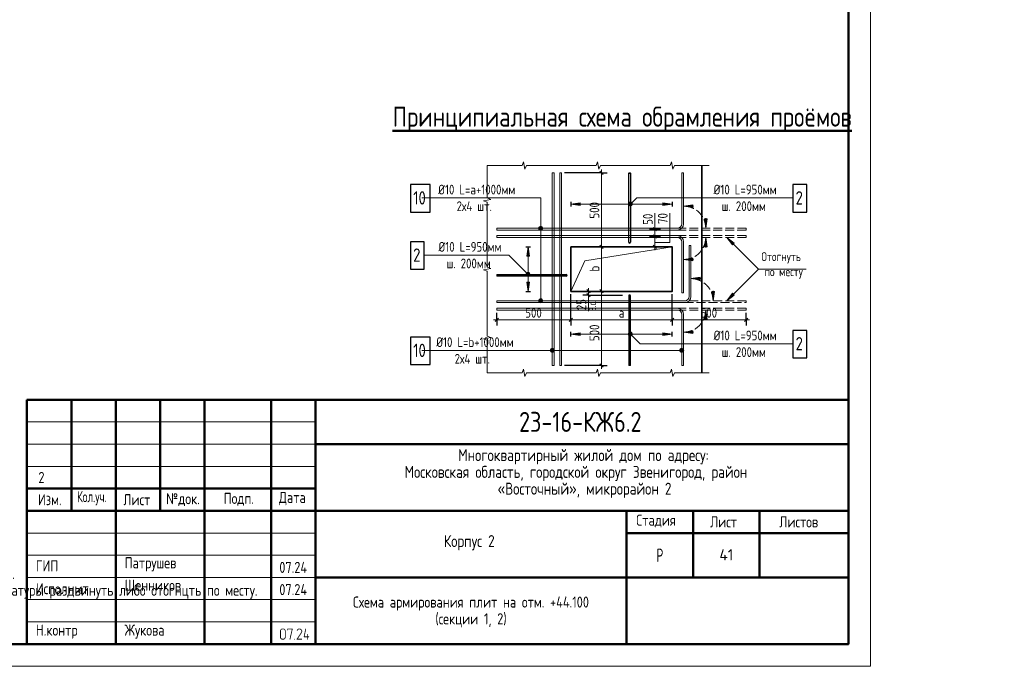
# Model space of a CAD drawing. Header units: millimetres. Extents: x 0 to 45010, y 0 to 29700.
# Tile 8 of 13: x 22837 to 45010, y 0 to 14553. Entities that reach past the tile are written whole.
import ezdxf

# ---------------------------------------------------------------- set-up
doc = ezdxf.new("R2010")
doc.units = ezdxf.units.MM
doc.linetypes.add('______2', pattern=[270, 200, -70])
for name, color, linetype, lineweight in [('Standard', 7, 'Continuous', 25), ('Арм.стержн.ниж.зоны 2й ряд', 7, '______2', 25), ('ЖБ Перекрытие средний уровень', 7, 'Continuous', 50), ('Обрамление проемов стержнями', 7, 'Continuous', 25), ('Размерная линия_ общее', 7, 'Continuous', 13), ('Текст_ общее', 7, 'Continuous', 25)]:
    doc.layers.add(name, color=color, linetype=linetype, lineweight=lineweight)
doc.layers.add('Фоновоя арматура Х1', color=7, linetype='Continuous', lineweight=18, true_color=0x656565)
doc.styles.add('GOST 2.304-81', font='txt')
doc.styles.add('ISOCPEUR', font='txt')

msp = doc.modelspace()

# ---------------------------------------------------------------- hatches: boundary and pattern name
at = {"layer": 'Standard', "linetype": 'Continuous', "lineweight": 13, "transparency": 33554687}
for points in [[(35461, 10433), (35251, 10403), (35461, 10373)], [(36623, 10371), (36560, 10435), (36548, 10414)], [(36635, 10391), (36580, 10446), (36560, 10435)], [(36635, 10391), (36560, 10435), (36623, 10371)], [(36635, 10414), (36603, 10446), (36580, 10446)], [(36635, 10414), (36580, 10446), (36635, 10391)], [(36603, 10446), (36635, 10414), (36623, 10435)], [(36623, 10371), (36548, 10414), (36603, 10359)], [(36603, 10359), (36548, 10414), (36548, 10391)], [(36603, 10359), (36548, 10391), (36580, 10359)], [(36580, 10359), (36548, 10391), (36560, 10371)], [(37996, 10389), (37786, 10359), (37996, 10329)], [(38316, 9443), (38286, 9653), (38256, 9443)], [(38929, 9525), (38759, 9653), (38886, 9483)], [(34244, 8831), (34276, 8863), (34255, 8851)], [(34276, 8863), (34244, 8831), (34244, 8808)], [(34276, 8863), (34244, 8808), (34299, 8863)], [(34299, 8863), (34244, 8808), (34255, 8787)], [(34299, 8863), (34255, 8787), (34319, 8851)], [(34319, 8851), (34255, 8787), (34276, 8776)], [(34257, 8649), (34287, 8439), (34317, 8649)], [(34319, 8851), (34276, 8776), (34330, 8831)], [(34330, 8831), (34276, 8776), (34299, 8776)], [(34330, 8831), (34299, 8776), (34330, 8808)], [(34330, 8808), (34299, 8776), (34319, 8787)], [(38162, 8756), (37952, 8726), (38162, 8696)], [(38886, 8396), (38759, 8226), (38929, 8353)], [(38316, 7809), (38286, 8019), (38256, 7809)], [(35461, 7506), (35251, 7476), (35461, 7446)], [(36560, 7444), (36603, 7519), (36548, 7464)], [(36548, 7464), (36603, 7519), (36580, 7519)], [(36548, 7464), (36580, 7519), (36548, 7487)], [(36548, 7487), (36580, 7519), (36560, 7508)], [(36560, 7444), (36623, 7508), (36603, 7519)], [(36580, 7433), (36623, 7508), (36560, 7444)], [(36580, 7433), (36635, 7487), (36623, 7508)], [(36603, 7433), (36635, 7487), (36580, 7433)], [(36603, 7433), (36635, 7464), (36635, 7487)], [(36635, 7464), (36603, 7433), (36623, 7444)]]:
    msp.add_hatch(color=7, dxfattribs=at).paths.add_polyline_path(points)
for points in [[(37322, 10433), (37532, 10403), (37322, 10373)], [(38316, 10069), (38286, 9859), (38256, 10069)], [(34257, 9229), (34287, 9439), (34317, 9229)], [(37996, 9123), (37786, 9153), (37996, 9183)], [(38482, 8436), (38452, 8226), (38422, 8436)], [(37996, 7489), (37786, 7519), (37996, 7549)], [(37322, 7506), (37532, 7476), (37322, 7446)]]:
    msp.add_hatch(color=7, dxfattribs=at).paths.add_polyline_path(points, flags=16)
at = {"layer": 'Standard', "linetype": 'Continuous', "lineweight": 25, "transparency": 33554687}
h = msp.add_hatch(color=7, dxfattribs=at)
h.paths.add_polyline_path([(28825, 655), (28825, 652), (28825, 649), (28825, 647), (28824, 644), (28824, 641), (28823, 639), (28822, 637), (28821, 634), (28820, 632), (28819, 630), (28818, 627), (28816, 625), (28815, 623), (28813, 621), (28812, 619), (28810, 617), (28808, 615), (28806, 613), (28804, 612), (28801, 610), (28799, 609), (28797, 607), (28795, 606), (28792, 605), (28790, 604), (28788, 603), (28785, 603), (28782, 602), (28780, 602), (28777, 602), (28775, 601), (28772, 601), (28754, 601), (28751, 601), (28749, 602), (28746, 602), (28744, 602), (28742, 603), (28739, 603), (28737, 604), (28735, 605), (28732, 606), (28730, 607), (28728, 609), (28726, 610), (28723, 611), (28721, 613), (28719, 615), (28717, 617), (28715, 619), (28713, 621), (28711, 623), (28710, 625), (28708, 627), (28707, 629), (28706, 632), (28705, 634), (28704, 636), (28703, 639), (28702, 641), (28702, 644), (28701, 646), (28701, 649), (28701, 652), (28701, 655), (28701, 797), (28701, 799), (28701, 802), (28701, 804), (28702, 807), (28702, 809), (28703, 812), (28704, 814), (28705, 817), (28706, 819), (28707, 821), (28708, 823), (28709, 826), (28711, 828), (28713, 830), (28714, 832), (28716, 834), (28718, 836), (28720, 838), (28722, 839), (28724, 841), (28727, 842), (28729, 844), (28731, 845), (28733, 846), (28736, 847), (28738, 848), (28741, 848), (28743, 849), (28746, 849), (28749, 850), (28751, 850), (28754, 850), (28772, 850), (28775, 850), (28777, 850), (28780, 849), (28782, 849), (28785, 849), (28787, 848), (28790, 847), (28792, 846), (28794, 845), (28797, 844), (28799, 843), (28801, 841), (28803, 840), (28805, 838), (28807, 836), (28809, 834), (28811, 832), (28813, 830), (28815, 828), (28816, 826), (28818, 824), (28819, 822), (28820, 820), (28821, 817), (28822, 815), (28823, 812), (28824, 810), (28824, 807), (28825, 805), (28825, 802), (28825, 799), (28825, 797)], flags=16)
h.paths.add_polyline_path([(28808, 655), (28808, 797), (28808, 800), (28807, 804), (28806, 807), (28805, 810), (28804, 813), (28802, 816), (28800, 819), (28797, 822), (28794, 824), (28792, 826), (28789, 828), (28785, 830), (28782, 831), (28779, 832), (28775, 832), (28772, 832), (28754, 832), (28750, 832), (28747, 832), (28744, 831), (28740, 830), (28737, 828), (28734, 826), (28731, 824), (28729, 822), (28726, 819), (28724, 816), (28722, 814), (28721, 810), (28720, 807), (28719, 804), (28718, 800), (28718, 797), (28718, 655), (28718, 651), (28719, 648), (28720, 644), (28721, 641), (28723, 638), (28725, 635), (28727, 632), (28729, 630), (28732, 627), (28735, 625), (28738, 623), (28741, 622), (28744, 620), (28747, 620), (28751, 619), (28754, 619), (28772, 619), (28775, 619), (28779, 620), (28782, 620), (28785, 621), (28788, 623), (28791, 625), (28794, 627), (28797, 629), (28800, 632), (28802, 634), (28804, 637), (28805, 641), (28806, 644), (28807, 647), (28808, 651)])
for points in [[(28985, 839), (28932, 608), (28931, 607), (28931, 606), (28930, 605), (28928, 603), (28923, 601), (28921, 601), (28920, 602), (28918, 602), (28917, 603), (28916, 604), (28915, 605), (28915, 605), (28915, 606), (28914, 607), (28914, 608), (28914, 609), (28914, 610), (28914, 612), (28965, 832), (28878, 832), (28878, 815), (28878, 814), (28878, 813), (28878, 812), (28878, 811), (28877, 810), (28877, 809), (28876, 809), (28876, 808), (28875, 807), (28873, 806), (28871, 806), (28869, 806), (28869, 806), (28868, 806), (28868, 806), (28867, 806), (28866, 807), (28865, 807), (28864, 807), (28863, 808), (28863, 808), (28862, 809), (28862, 810), (28861, 811), (28861, 812), (28861, 813), (28861, 814), (28861, 815), (28861, 841), (28861, 842), (28861, 843), (28861, 844), (28861, 845), (28861, 846), (28862, 846), (28862, 847), (28863, 848), (28863, 848), (28864, 849), (28865, 849), (28866, 849), (28866, 850), (28867, 850), (28868, 850), (28870, 850), (28976, 850), (28978, 850), (28980, 849), (28982, 849), (28983, 848), (28984, 847), (28985, 845), (28985, 844), (28985, 842)], [(29189, 601), (29083, 601), (29081, 601), (29080, 602), (29078, 603), (29076, 604), (29075, 606), (29075, 607), (29074, 609), (29074, 611), (29074, 612), (29074, 613), (29075, 614), (29075, 615), (29173, 763), (29177, 770), (29179, 776), (29180, 779), (29181, 782), (29181, 786), (29181, 789), (29181, 791), (29181, 793), (29181, 795), (29180, 798), (29180, 800), (29179, 802), (29179, 804), (29178, 805), (29177, 807), (29176, 809), (29175, 811), (29173, 813), (29172, 814), (29170, 816), (29169, 818), (29167, 819), (29165, 821), (29163, 822), (29162, 823), (29160, 824), (29158, 826), (29156, 827), (29154, 828), (29152, 828), (29150, 829), (29147, 830), (29145, 831), (29143, 831), (29141, 831), (29139, 832), (29136, 832), (29134, 832), (29131, 832), (29128, 831), (29125, 831), (29122, 830), (29119, 829), (29117, 828), (29114, 827), (29111, 825), (29109, 823), (29106, 821), (29104, 819), (29102, 816), (29099, 813), (29098, 809), (29096, 806), (29094, 802), (29094, 800), (29093, 799), (29092, 798), (29091, 798), (29090, 797), (29089, 797), (29088, 796), (29086, 796), (29084, 796), (29083, 797), (29081, 797), (29080, 798), (29079, 799), (29078, 800), (29078, 800), (29078, 801), (29077, 802), (29077, 803), (29077, 804), (29077, 805), (29077, 808), (29078, 811), (29079, 813), (29080, 816), (29082, 818), (29083, 820), (29084, 823), (29085, 825), (29087, 827), (29088, 829), (29090, 831), (29092, 832), (29093, 834), (29095, 836), (29097, 837), (29099, 839), (29101, 840), (29104, 843), (29108, 844), (29112, 846), (29116, 848), (29120, 849), (29124, 849), (29129, 850), (29133, 850), (29136, 850), (29139, 850), (29143, 849), (29146, 849), (29149, 848), (29151, 848), (29154, 847), (29157, 846), (29160, 845), (29163, 843), (29166, 842), (29168, 840), (29171, 839), (29174, 837), (29176, 835), (29179, 833), (29181, 830), (29184, 828), (29186, 825), (29188, 823), (29190, 820), (29191, 818), (29193, 815), (29194, 812), (29196, 810), (29197, 807), (29198, 804), (29198, 801), (29199, 798), (29199, 795), (29200, 792), (29200, 789), (29200, 784), (29199, 780), (29198, 776), (29197, 772), (29196, 770), (29195, 767), (29195, 765), (29193, 763), (29192, 760), (29191, 758), (29189, 755), (29188, 753), (29099, 619), (29189, 619), (29191, 619), (29192, 618), (29194, 618), (29195, 616), (29196, 615), (29197, 613), (29198, 612), (29198, 610), (29198, 609), (29197, 607), (29197, 606), (29195, 604), (29195, 603), (29194, 603), (29194, 602), (29193, 602), (29192, 602), (29191, 601), (29190, 601)], [(29322, 672), (29349, 672), (29351, 672), (29352, 672), (29354, 671), (29355, 670), (29357, 668), (29357, 667), (29358, 665), (29358, 663), (29358, 662), (29358, 660), (29357, 659), (29356, 657), (29355, 657), (29355, 656), (29354, 656), (29353, 655), (29352, 655), (29351, 655), (29350, 655), (29349, 655), (29322, 655), (29322, 610), (29322, 609), (29322, 608), (29322, 607), (29322, 606), (29321, 605), (29321, 605), (29321, 604), (29320, 603), (29319, 602), (29317, 602), (29316, 601), (29314, 601), (29313, 601), (29312, 601), (29312, 601), (29311, 602), (29310, 602), (29309, 602), (29308, 603), (29307, 603), (29307, 604), (29306, 605), (29306, 605), (29305, 606), (29305, 607), (29305, 608), (29305, 609), (29305, 610), (29305, 655), (29243, 655), (29241, 655), (29239, 655), (29237, 656), (29236, 657), (29235, 658), (29234, 660), (29234, 661), (29234, 663), (29234, 665), (29269, 843), (29270, 845), (29270, 846), (29271, 847), (29272, 848), (29278, 850), (29280, 850), (29281, 849), (29283, 849), (29284, 848), (29285, 847), (29285, 846), (29286, 846), (29286, 845), (29287, 844), (29287, 843), (29287, 842), (29287, 841), (29287, 839), (29253, 672), (29305, 672), (29305, 717), (29305, 718), (29305, 720), (29306, 721), (29307, 723), (29308, 724), (29309, 724), (29310, 725), (29310, 725), (29311, 725), (29312, 726), (29313, 726), (29314, 726), (29315, 726), (29317, 725), (29318, 725), (29320, 723), (29320, 723), (29321, 722), (29321, 721), (29322, 721), (29322, 720), (29322, 719), (29322, 718), (29322, 717)], [(29029, 619), (29031, 619), (29033, 618), (29034, 618), (29035, 616), (29037, 615), (29037, 613), (29038, 612), (29038, 610), (29038, 609), (29038, 607), (29037, 606), (29036, 604), (29035, 603), (29035, 603), (29034, 602), (29033, 602), (29032, 602), (29031, 601), (29030, 601), (29029, 601), (29027, 601), (29026, 602), (29024, 603), (29023, 604), (29022, 605), (29021, 607), (29020, 608), (29020, 610), (29020, 611), (29021, 613), (29022, 614), (29023, 616), (29023, 616), (29024, 617), (29024, 618), (29025, 618), (29026, 619), (29027, 619), (29028, 619)]]:
    msp.add_hatch(color=7, dxfattribs=at).paths.add_polyline_path(points, flags=16)
at = {"layer": 'Текст_ общее', "linetype": 'Continuous', "lineweight": 13, "transparency": 33554687}
for points in [[(34527, 9859), (34617, 9859), (34610, 9882)], [(34527, 9859), (34610, 9882), (34533, 9882)], [(34533, 9837), (34617, 9859), (34527, 9859)], [(34533, 9882), (34610, 9882), (34594, 9898)], [(34533, 9882), (34594, 9898), (34549, 9898)], [(34533, 9837), (34610, 9837), (34617, 9859)], [(34549, 9821), (34610, 9837), (34533, 9837)], [(34549, 9898), (34594, 9898), (34572, 9904)], [(34549, 9821), (34594, 9821), (34610, 9837)], [(34594, 9821), (34549, 9821), (34572, 9814)], [(34527, 8226), (34617, 8226), (34610, 8248)], [(34527, 8226), (34610, 8248), (34533, 8248)], [(34533, 8203), (34617, 8226), (34527, 8226)], [(34533, 8248), (34610, 8248), (34594, 8265)], [(34533, 8248), (34594, 8265), (34549, 8265)], [(34533, 8203), (34610, 8203), (34617, 8226)], [(34549, 8265), (34594, 8265), (34572, 8271)], [(34549, 8187), (34610, 8203), (34533, 8203)], [(34549, 8187), (34594, 8187), (34610, 8203)], [(34594, 8187), (34549, 8187), (34572, 8181)], [(34792, 7087), (34792, 7132), (34786, 7110)], [(34808, 7071), (34808, 7149), (34792, 7132)], [(34808, 7071), (34792, 7132), (34792, 7087)], [(34831, 7065), (34831, 7155), (34808, 7149)], [(34831, 7065), (34808, 7149), (34808, 7071)], [(34853, 7071), (34853, 7149), (34831, 7155)], [(34853, 7071), (34831, 7155), (34831, 7065)], [(34869, 7087), (34869, 7132), (34853, 7149)], [(34869, 7087), (34853, 7149), (34853, 7071)], [(34869, 7132), (34869, 7087), (34876, 7110)], [(37707, 7087), (37707, 7132), (37701, 7110)], [(37723, 7071), (37723, 7149), (37707, 7132)], [(37723, 7071), (37707, 7132), (37707, 7087)], [(37746, 7065), (37746, 7155), (37723, 7149)], [(37746, 7065), (37723, 7149), (37723, 7071)], [(37768, 7071), (37768, 7149), (37746, 7155)], [(37768, 7071), (37746, 7155), (37746, 7065)], [(37784, 7087), (37784, 7132), (37768, 7149)], [(37784, 7087), (37768, 7149), (37768, 7071)], [(37784, 7132), (37784, 7087), (37791, 7110)]]:
    msp.add_hatch(color=7, dxfattribs=at).paths.add_polyline_path(points)

# ---------------------------------------------------------------- linework, layer by layer
at = {"layer": 'Standard', "color": 7, "linetype": 'Continuous', "lineweight": 13, "transparency": 33554687}
for p, q in [((34182, 11356), (34149, 11273)), ((34216, 11189), (34182, 11356)), ((35849, 11356), (35816, 11273)), ((35882, 11189), (35849, 11356)), ((37516, 11356), (37482, 11273)), ((37549, 11189), (37516, 11356)), ((34149, 11273), (33366, 11273)), ((33366, 11273), (33366, 10542)), ((33366, 11273), (33366, 11273)), ((34249, 11273), (34216, 11189)), ((35032, 11273), (34249, 11273)), ((35816, 11273), (35032, 11273)), ((35916, 11273), (35882, 11189)), ((36699, 11273), (35916, 11273)), ((37482, 11273), (36699, 11273)), ((37582, 11273), (37549, 11189)), ((38366, 11273), (37582, 11273)), ((33449, 10510), (33282, 10479)), ((33282, 10479), (33366, 10448)), ((33366, 10542), (33449, 10510)), ((33366, 10448), (33366, 9717)), ((36560, 10435), (36560, 10435)), ((36623, 10435), (36623, 10435)), ((36560, 10371), (36560, 10371)), ((36623, 10371), (36623, 10371)), ((37143, 9839), (37143, 10199)), ((33366, 9717), (33366, 8986)), ((38759, 9653), (38759, 9653)), ((38759, 9653), (38759, 9653)), ((38759, 9653), (38759, 9653)), ((38759, 9653), (38886, 9483)), ((38929, 9525), (38759, 9653)), ((38886, 9483), (38929, 9525)), ((38907, 9504), (38918, 9494)), ((33449, 8955), (33282, 8924)), ((33282, 8924), (33366, 8893)), ((33366, 8986), (33449, 8955)), ((33366, 8893), (33366, 8162)), ((34255, 8851), (34255, 8851)), ((34255, 8787), (34255, 8787)), ((34319, 8851), (34319, 8851)), ((34319, 8787), (34319, 8787)), ((35645, 8346), (35645, 7993)), ((38886, 8396), (38759, 8226)), ((38759, 8226), (38929, 8353)), ((38759, 8226), (38759, 8226)), ((38759, 8226), (38759, 8226)), ((38759, 8226), (38759, 8226)), ((38929, 8353), (38886, 8396)), ((38907, 8374), (38918, 8385)), ((33366, 8162), (33366, 7430)), ((33449, 7399), (33282, 7368)), ((33282, 7368), (33366, 7337)), ((33366, 7430), (33449, 7399)), ((33366, 7337), (33366, 6606)), ((36560, 7508), (36560, 7508)), ((36560, 7444), (36560, 7444)), ((36623, 7508), (36623, 7508)), ((36623, 7444), (36623, 7444)), ((34149, 6606), (34182, 6689)), ((34182, 6689), (34216, 6523)), ((35816, 6606), (35849, 6689)), ((35849, 6689), (35882, 6523)), ((37482, 6606), (37516, 6689)), ((37516, 6689), (37549, 6523)), ((33366, 6606), (33366, 6606)), ((33366, 6606), (34149, 6606)), ((33366, 6606), (33366, 6606)), ((34216, 6523), (34249, 6606)), ((34249, 6606), (35032, 6606)), ((35032, 6606), (35816, 6606)), ((35882, 6523), (35916, 6606)), ((35916, 6606), (36699, 6606)), ((36699, 6606), (37482, 6606)), ((37549, 6523), (37582, 6606)), ((37582, 6606), (38366, 6606)), ((38366, 6606), (38366, 6606)), ((23000, 5500), (29500, 5500)), ((23000, 5000), (29500, 5000)), ((23000, 4500), (29500, 4500)), ((23000, 3000), (29500, 3000)), ((23000, 2500), (29500, 2500)), ((23000, 2500), (29500, 2500)), ((23000, 2000), (29500, 2000)), ((23000, 2000), (29500, 2000)), ((23000, 1500), (29500, 1500)), ((23000, 1000), (29500, 1000))]:
    msp.add_line(p, q, dxfattribs=at)
at = {"layer": 'Standard', "color": 251, "linetype": 'Continuous', "lineweight": 13, "true_color": 0x494949, "transparency": 33554687}
for p, q in [((35461, 10433), (35251, 10403)), ((35461, 10373), (35461, 10433)), ((37322, 10373), (37322, 10433)), ((37322, 10433), (37532, 10403)), ((37532, 10403), (35251, 10403)), ((35251, 10403), (35251, 10403)), ((35251, 10403), (35251, 10403)), ((35251, 10403), (35251, 10403)), ((35251, 10403), (35461, 10373)), ((35461, 10403), (35476, 10403)), ((37322, 10403), (37307, 10403)), ((37532, 10403), (37322, 10373)), ((37532, 10403), (37532, 10403)), ((37532, 10403), (37532, 10403)), ((37532, 10403), (37532, 10403)), ((37996, 10389), (37786, 10359)), ((37786, 10359), (37786, 10359)), ((37786, 10359), (37786, 10359)), ((37786, 10359), (37786, 10359)), ((37786, 10359), (37996, 10329)), ((37996, 10329), (37996, 10389)), ((37996, 10359), (38011, 10359)), ((38286, 9859), (38256, 10069)), ((38256, 10069), (38316, 10069)), ((38286, 10069), (38286, 10084)), ((38316, 10069), (38286, 9859)), ((38286, 9859), (38286, 9859)), ((38286, 9859), (38286, 9859)), ((38286, 9859), (38286, 9859)), ((38286, 9653), (38256, 9443)), ((38286, 9653), (38286, 9653)), ((38286, 9653), (38286, 9653)), ((38286, 9653), (38286, 9653)), ((38316, 9443), (38286, 9653)), ((34257, 9229), (34287, 9439)), ((34287, 9439), (34287, 8439)), ((34287, 9439), (34287, 9439)), ((34287, 9439), (34287, 9439)), ((34287, 9439), (34287, 9439)), ((34287, 9439), (34317, 9229)), ((38256, 9443), (38316, 9443)), ((38286, 9443), (38286, 9428)), ((34317, 9229), (34257, 9229)), ((34287, 9229), (34287, 9214)), ((37786, 9153), (37996, 9183)), ((37786, 9153), (37786, 9153)), ((37786, 9153), (37786, 9153)), ((37786, 9153), (37786, 9153)), ((37996, 9123), (37786, 9153)), ((37996, 9183), (37996, 9123)), ((37996, 9153), (38011, 9153)), ((34317, 8649), (34257, 8649)), ((34257, 8649), (34287, 8439)), ((34287, 8649), (34287, 8664)), ((34287, 8439), (34317, 8649)), ((38162, 8756), (37952, 8726)), ((37952, 8726), (37952, 8726)), ((37952, 8726), (37952, 8726)), ((37952, 8726), (37952, 8726)), ((37952, 8726), (38162, 8696)), ((38162, 8696), (38162, 8756)), ((38162, 8726), (38177, 8726)), ((34287, 8439), (34287, 8439)), ((34287, 8439), (34287, 8439)), ((34287, 8439), (34287, 8439)), ((38452, 8226), (38422, 8436)), ((38422, 8436), (38482, 8436)), ((38452, 8436), (38452, 8451)), ((38482, 8436), (38452, 8226)), ((38452, 8226), (38452, 8226)), ((38452, 8226), (38452, 8226)), ((38452, 8226), (38452, 8226)), ((38286, 8019), (38256, 7809)), ((38286, 8019), (38286, 8019)), ((38286, 8019), (38286, 8019)), ((38286, 8019), (38286, 8019)), ((38316, 7809), (38286, 8019)), ((38256, 7809), (38316, 7809)), ((38286, 7809), (38286, 7794)), ((37786, 7519), (37996, 7549)), ((37996, 7549), (37996, 7489)), ((35461, 7506), (35251, 7476)), ((37532, 7476), (35251, 7476)), ((35251, 7476), (35251, 7476)), ((35251, 7476), (35251, 7476)), ((35251, 7476), (35251, 7476)), ((35251, 7476), (35461, 7446)), ((35461, 7446), (35461, 7506)), ((35461, 7476), (35476, 7476)), ((37322, 7476), (37307, 7476)), ((37322, 7446), (37322, 7506)), ((37322, 7506), (37532, 7476)), ((37532, 7476), (37322, 7446)), ((37532, 7476), (37532, 7476)), ((37532, 7476), (37532, 7476)), ((37532, 7476), (37532, 7476)), ((37786, 7519), (37786, 7519)), ((37786, 7519), (37786, 7519)), ((37786, 7519), (37786, 7519)), ((37996, 7489), (37786, 7519)), ((37996, 7519), (38011, 7519))]:
    msp.add_line(p, q, dxfattribs=at)
at = {"layer": 'Standard', "color": 7, "linetype": '______2', "lineweight": 13, "transparency": 33554687}
for p, q in [((39199, 9859), (37646, 9859)), ((37646, 9819), (39199, 9819)), ((39199, 9819), (39199, 9859)), ((37646, 9693), (39199, 9693)), ((39199, 9653), (37646, 9653)), ((39199, 9693), (39199, 9653)), ((39199, 8226), (37812, 8226)), ((39199, 8186), (39199, 8226)), ((37646, 8059), (39199, 8059)), ((39199, 8019), (37646, 8019)), ((37812, 8186), (39199, 8186)), ((39199, 8059), (39199, 8019))]:
    msp.add_line(p, q, dxfattribs=at)
at = {"layer": 'Standard', "color": 7, "linetype": 'Continuous', "lineweight": 50, "transparency": 33554687}
for p, q in [((23000, 500), (23000, 6000)), ((23000, 6000), (41500, 6000)), ((24000, 3500), (24000, 6000)), ((25000, 500), (25000, 6000)), ((26000, 3500), (26000, 6000)), ((27000, 500), (27000, 6000)), ((28500, 500), (28500, 6000)), ((29500, 500), (29500, 6000)), ((29500, 5000), (41500, 5000)), ((23000, 4000), (29500, 4000)), ((23000, 4000), (29500, 4000)), ((23000, 3500), (29500, 3500)), ((23000, 3500), (29500, 3500)), ((29500, 3500), (41500, 3500)), ((36500, 2000), (36500, 3500)), ((38000, 2000), (38000, 3500)), ((39500, 2000), (39500, 3500)), ((36500, 3000), (41500, 3000)), ((29500, 2000), (41500, 2000)), ((36500, 500), (36500, 2000)), ((36500, 500), (36500, 2000))]:
    msp.add_line(p, q, dxfattribs=at)
at = {"layer": 'Standard', "color": 7, "linetype": 'Continuous', "lineweight": 25, "transparency": 33554687}
for p, q in [((41500, 500), (41500, 6000)), ((23000, 500), (41500, 500)), ((23000, 500), (41500, 500)), ((23000, 500), (41500, 500))]:
    msp.add_line(p, q, dxfattribs=at)
at = {"layer": 'Standard', "color": 7, "linetype": 'Continuous', "lineweight": 13, "transparency": 33554687}
msp.add_lwpolyline([(0, 0), (42000, 0), (42000, 29700), (0, 29700), (0, 0)], close=True, dxfattribs=at)
at = {"layer": 'Standard', "color": 7, "linetype": 'Continuous', "lineweight": 50, "transparency": 33554687}
msp.add_lwpolyline([(2000, 29200), (41500, 29200), (41500, 500), (2000, 500), (2000, 29200)], close=True, dxfattribs=at)
at = {"layer": 'Standard', "color": 7, "linetype": 'Continuous', "lineweight": 13, "transparency": 33554687}
for points in [[(34871, 11106), (34871, 6773), (34831, 6773), (34831, 11106), (34871, 11106)], [(35037, 11106), (35037, 6773), (34997, 6773), (34997, 11106), (35037, 11106)], [(36591, 11099), (36551, 11099), (36551, 11106), (36591, 11106), (36591, 11099)], [(37746, 9959), (37746, 11106), (37786, 11106), (37786, 9959)], [(40236, 10543), (36732, 10543), (36591, 10403)], [(37476, 10199), (37476, 9539), (37143, 9539)], [(37646, 9859), (33584, 9859), (33584, 9819), (37646, 9819)], [(37646, 9653), (33584, 9653), (33584, 9693), (37646, 9693)], [(37746, 9553), (37746, 8406), (37786, 8406), (37786, 9553)], [(40546, 8939), (39472, 8939), (38759, 9653)], [(35251, 8439), (35564, 9126), (37532, 9439)], [(37912, 8326), (37912, 9473), (37952, 9473), (37952, 8326)], [(31961, 9255), (33851, 9255), (34287, 8819)], [(40546, 8939), (39472, 8939), (38759, 8226)], [(33591, 8819), (33591, 8779), (33584, 8779), (33584, 8819), (33591, 8819)], [(37812, 8226), (33584, 8226), (33584, 8186), (37812, 8186)], [(37646, 8019), (33584, 8019), (33584, 8059), (37646, 8059)], [(37746, 7919), (37746, 6773), (37786, 6773), (37786, 7919)], [(40236, 7260), (36807, 7260), (36591, 7476)], [(36591, 6779), (36551, 6779), (36551, 6773), (36591, 6773), (36591, 6779)]]:
    msp.add_lwpolyline(points, dxfattribs=at)
at = {"layer": 'Standard', "color": 7, "linetype": 'Continuous', "lineweight": 25, "transparency": 33554687}
for points in [[(36551, 9543), (36551, 11099), (36591, 11099), (36591, 9543)], [(35147, 8779), (33591, 8779), (33591, 8819), (35147, 8819)], [(36551, 8336), (36551, 6779), (36591, 6779), (36591, 8336)]]:
    msp.add_lwpolyline(points, dxfattribs=at)
at = {"layer": 'Standard', "color": 7, "linetype": 'Continuous', "lineweight": 13, "transparency": 33554687}
for centre in [(36591, 10403), (34287, 8819), (36591, 7476)]:
    msp.add_circle(centre, 45, dxfattribs=at)
at = {"layer": 'Standard', "color": 251, "linetype": '______2', "lineweight": 13, "true_color": 0x494949, "transparency": 33554687}
for centre, start, end in [((37786, 9859), 0, 90), ((37786, 9653), 270, 0), ((37952, 8226), 0, 90), ((37786, 8019), 270, 0)]:
    msp.add_arc(centre, 500, start, end, dxfattribs=at)
at = {"layer": 'Standard', "color": 7, "linetype": 'Continuous', "lineweight": 13, "transparency": 33554687}
for centre, radius, start, end in [((37646, 9959), 100, 270, 0), ((37646, 9959), 140, 270, 0), ((37646, 9553), 140, 0, 90), ((37646, 9553), 100, 0, 90), ((37812, 8326), 100, 270, 0), ((37812, 8326), 140, 270, 0), ((37646, 7919), 140, 0, 90), ((37646, 7919), 100, 0, 90)]:
    msp.add_arc(centre, radius, start, end, dxfattribs=at)
at = {"layer": 'Standard', "color": 7, "linetype": 'Continuous', "lineweight": 25, "transparency": 33554687}
for centre, start, end in [((36571, 9543), 180, 0), ((35147, 8799), 270, 90), ((36571, 8336), 0, 180)]:
    msp.add_arc(centre, 20, start, end, dxfattribs=at)
at = {"layer": 'Арм.стержн.ниж.зоны 2й ряд', "color": 251, "linetype": 'Continuous', "lineweight": 25, "true_color": 0x494949, "transparency": 33554687}
for p, q in [((35251, 10456), (35251, 10349)), ((37532, 10456), (37532, 10349)), ((34234, 9439), (34341, 9439)), ((34234, 8439), (34341, 8439)), ((35251, 7423), (35251, 7529)), ((37532, 7423), (37532, 7529))]:
    msp.add_line(p, q, dxfattribs=at)
at = {"layer": 'ЖБ Перекрытие средний уровень', "color": 7, "linetype": 'Continuous', "lineweight": 35, "transparency": 33554687}
msp.add_line((38199, 6606), (38199, 11273), dxfattribs=at)
msp.add_lwpolyline([(35251, 9439), (37532, 9439), (37532, 8439), (35251, 8439), (35251, 9439)], dxfattribs=at)
at = {"layer": 'Размерная линия_ общее', "color": 253, "linetype": 'Continuous', "lineweight": -3, "true_color": 0xa0a0a0, "transparency": 33554687}
for p, q in [((35940, 11106), (35104, 11106)), ((35940, 11106), (35815, 11106)), ((35940, 11106), (36065, 11106)), ((37143, 9839), (37018, 9839)), ((37143, 9839), (37268, 9839)), ((37143, 9839), (37143, 9839)), ((37143, 9673), (37018, 9673)), ((37143, 9673), (37268, 9673)), ((37143, 9673), (37149, 9673)), ((35940, 9439), (35815, 9439)), ((35940, 9439), (36065, 9439)), ((37143, 9439), (37018, 9439)), ((37143, 9439), (37268, 9439)), ((37143, 9439), (37149, 9439)), ((35940, 8439), (35317, 8439)), ((35645, 8439), (35520, 8439)), ((35645, 8439), (35578, 8439)), ((35645, 8439), (35770, 8439)), ((35940, 8439), (35815, 8439)), ((35940, 8439), (35815, 8439)), ((35940, 8439), (36065, 8439)), ((35940, 8439), (35940, 8439)), ((35940, 8439), (36065, 8439)), ((35251, 7796), (35251, 8373)), ((35251, 7796), (35251, 8373)), ((35645, 8356), (35520, 8356)), ((35645, 8356), (35770, 8356)), ((37532, 7796), (37532, 8373)), ((37532, 7796), (37532, 8373)), ((33584, 7796), (33584, 7953)), ((33584, 7796), (33584, 7921)), ((33584, 7796), (33584, 7671)), ((35251, 7796), (35251, 7921)), ((35251, 7796), (35251, 7921)), ((35251, 7796), (35251, 7671)), ((35251, 7796), (35251, 7671)), ((37532, 7796), (37532, 7921)), ((37532, 7796), (37532, 7921)), ((37532, 7796), (37532, 7671)), ((37532, 7796), (37532, 7671)), ((39199, 7796), (39199, 7953)), ((39199, 7796), (39199, 7921)), ((39199, 7796), (39199, 7671)), ((35940, 6773), (35104, 6773)), ((35940, 6773), (35815, 6773)), ((35940, 6773), (36065, 6773))]:
    msp.add_line(p, q, dxfattribs=at)
at = {"layer": 'Размерная линия_ общее', "color": 7, "linetype": 'Continuous', "lineweight": 25, "transparency": 33554687}
for p, q in [((35978, 11068), (35903, 11143)), ((37180, 9802), (37105, 9877)), ((37180, 9635), (37105, 9710)), ((35978, 9402), (35903, 9477)), ((37180, 9402), (37105, 9477)), ((35607, 8477), (35682, 8402)), ((35978, 8402), (35903, 8477)), ((35903, 8477), (35978, 8402)), ((35607, 8393), (35682, 8318)), ((33621, 7833), (33546, 7758)), ((35288, 7833), (35213, 7758)), ((35213, 7758), (35288, 7833)), ((37495, 7758), (37570, 7833)), ((37495, 7758), (37570, 7833)), ((39161, 7758), (39236, 7833)), ((35903, 6810), (35978, 6735))]:
    msp.add_line(p, q, dxfattribs=at)
at = {"layer": 'Размерная линия_ общее', "color": 7, "linetype": 'Continuous', "lineweight": 13, "transparency": 33554687}
for p, q in [((35940, 11106), (35940, 11181)), ((35940, 9439), (35940, 11106)), ((37143, 9839), (37143, 9914)), ((37143, 9439), (37143, 9673)), ((37143, 9439), (37143, 9364)), ((35645, 8439), (35645, 8514)), ((35645, 8439), (35645, 8356)), ((35940, 8439), (35940, 8514)), ((35940, 8439), (35940, 8364)), ((35645, 8356), (35645, 8281)), ((33584, 7796), (33509, 7796)), ((35251, 7796), (33584, 7796)), ((35251, 7796), (35176, 7796)), ((35251, 7796), (35326, 7796)), ((35251, 7796), (37532, 7796)), ((37532, 7796), (37457, 7796)), ((37532, 7796), (39199, 7796)), ((37532, 7796), (37607, 7796)), ((39199, 7796), (39274, 7796)), ((35940, 6773), (35940, 6698))]:
    msp.add_line(p, q, dxfattribs=at)
for points in [[(37143, 9673), (37143, 9829), (37143, 9829), (37143, 9839)], [(35940, 8439), (35940, 8908), (35940, 8908), (35940, 9439)], [(35940, 8439), (35940, 7354), (35940, 7354), (35940, 6773)]]:
    msp.add_lwpolyline(points, dxfattribs=at)
at = {"layer": 'Размерная линия_ общее', "color": 253, "linetype": 'Continuous', "lineweight": -3, "true_color": 0xa0a0a0, "transparency": 33554687}
for points in [[(35940, 9439), (35923, 9439), (35923, 9439), (35317, 9439)], [(35645, 8356), (35737, 8356), (35737, 8356), (36411, 8356)]]:
    msp.add_lwpolyline(points, dxfattribs=at)
at = {"layer": 'Текст_ общее', "color": 7, "linetype": 'Continuous', "lineweight": 13, "transparency": 33554687}
for p, q in [((34527, 9859), (34527, 9859)), ((34572, 9904), (34572, 9904)), ((34572, 9814), (34572, 9814)), ((34617, 9859), (34617, 9859)), ((34527, 8226), (34527, 8226)), ((34572, 8271), (34572, 8271)), ((34617, 8226), (34617, 8226)), ((34572, 8181), (34572, 8181)), ((34786, 7110), (34786, 7110)), ((34831, 7155), (34831, 7155)), ((34876, 7110), (34876, 7110)), ((37701, 7110), (37701, 7110)), ((37746, 7155), (37746, 7155)), ((37791, 7110), (37791, 7110)), ((34831, 7065), (34831, 7065)), ((37746, 7065), (37746, 7065))]:
    msp.add_line(p, q, dxfattribs=at)
for points in [[(34572, 9859), (34572, 10543), (31891, 10543)], [(34572, 8226), (34572, 10543), (31891, 10543)], [(34831, 7110), (34572, 7110), (31891, 7110)], [(37746, 7110), (34572, 7110), (31891, 7110)]]:
    msp.add_lwpolyline(points, dxfattribs=at)
for centre in [(34572, 9859), (34572, 8226), (34831, 7110), (37746, 7110)]:
    msp.add_circle(centre, 45, dxfattribs=at)
at = {"layer": 'Фоновоя арматура Х1', "color": 7, "linetype": 'Continuous', "lineweight": 25, "transparency": 33554687}
for points in [[(31637, 10223), (32077, 10223), (32077, 10843), (31637, 10843), (31637, 10223)], [(40250, 10223), (40560, 10223), (40560, 10843), (40250, 10843), (40250, 10223)], [(31637, 8935), (31947, 8935), (31947, 9555), (31637, 9555), (31637, 8935)], [(40250, 6940), (40560, 6940), (40560, 7560), (40250, 7560), (40250, 6940)], [(31637, 6790), (32077, 6790), (32077, 7410), (31637, 7410), (31637, 6790)]]:
    msp.add_lwpolyline(points, dxfattribs=at)

# ---------------------------------------------------------------- texts
at = {"layer": 'Standard', "color": 7, "linetype": 'Continuous', "lineweight": 25, "transparency": 33554687, "attachment_point": 7, "style": 'GOST 2.304-81'}
for s, insert, char_height, width in [('Ø10\\~L=а+1000мм', (32262, 10619), 220, 1831.8), ('Ø10\\~L=950мм', (38464, 10619), 220, 1488.04), ('2х4\\~шт.', (32676, 10245), 220, 1000.99), ('ш.\\~200мм', (38646, 10245), 220, 1125.9), ('Ø10\\~L=950мм', (32268, 9331), 220, 1488.03), ('ш.\\~200мм', (32449, 8957), 220, 1125.91), ('Ø10\\~L=950мм', (38464, 7336), 220, 1488.04), ('Ø10\\~L=b+1000мм', (32218, 7186), 220, 1831.81), ('2х4\\~шт.', (32632, 6812), 220, 1000.99), ('ш.\\~200мм', (38646, 6962), 220, 1125.9), ('Многоквартирный\\~жилой\\~дом\\~по\\~адресу:\\~', (32710, 4545), 270, 5717.08), ('Московская\\~область,\\~городской\\~округ\\~Звенигород,\\~район\\~', (31504, 4167), 270, 8136.21), ('«Восточный»,\\~микрорайон\\~2', (33597, 3789), 270, 3952.83), ('Изм.', (23248, 3625), 250, 631.15), ('\\W0.83;Кол.уч.', (24127, 3625), 250, 799.96), ('Лист', (25171, 3625), 250, 782.23), ('№док.', (26135, 3607), 250, 853.39), ('Подп.', (27431, 3614), 250, 764.53), ('Дата', (28673, 3625), 250, 782.23), ('Стадия', (36721, 3125), 250, 1031.12), ('Лист', (38384, 3125), 250, 782.23), ('Листов', (39943, 3125), 250, 1066.51), ('Корпус\\~2', (32388, 2610), 270, 1362.88), ('ГИП', (23200, 2137), 250, 586.81), ('Патрушев', (25200, 2137), 250, 1386.36), ('\\W0.77;Р', (37177, 2350), 300, 262.92), ('07.24', (28683, 2101), 250, 817.62), ('Исполнит.', (23200, 1622), 250, 1386.36), ('Щенников', (25200, 1631), 250, 1333.08), ('07.24', (28683, 1601), 250, 817.62), ('Н.контр', (23200, 622), 250, 1102.09), ('Жукова', (25200, 622), 250, 1031.11)]:
    msp.add_mtext(s, dxfattribs=dict(at, insert=insert, char_height=char_height, width=width))
at = {"layer": 'Standard', "color": 7, "linetype": 'Continuous', "lineweight": 18, "transparency": 33554687, "style": 'GOST 2.304-81'}
for s, insert, char_height, width, attachment_point in [('Отогнуть', (39539, 9066), 200, 1109.09, 7), ('по\\~месту', (39609, 8726), 200, 1038.01, 7), ('\\A1;{\\fGOST 2.304-81|i0|b0;\\H250.000000;\\W1.000000;\\C7;2}\\P', (23327, 4250), 250, 283.33, 5)]:
    msp.add_mtext(s, dxfattribs=dict(at, insert=insert, char_height=char_height, width=width, attachment_point=attachment_point))
at = {"layer": 'Standard', "color": 7, "linetype": 'Continuous', "lineweight": 50, "transparency": 33554687, "insert": (34083, 5275), "char_height": 450, "width": 3070.53, "attachment_point": 7, "style": 'GOST 2.304-81'}
msp.add_mtext('23-16-КЖ6.2', dxfattribs=at)
at = {"layer": 'Standard', "color": 7, "linetype": 'Continuous', "lineweight": 13, "transparency": 33554687, "insert": (38750, 2510), "char_height": 250, "width": 420.59, "attachment_point": 5, "style": 'ISOCPEUR'}
msp.add_mtext('\\A1;{\\fISOCPEUR|i0|b0;\\H250.000000;\\W1.000000;\\C7;41}\\P', dxfattribs=at)
at = {"layer": 'Standard', "color": 7, "linetype": 'Continuous', "lineweight": 25, "transparency": 33554687, "insert": (33000, 1571), "char_height": 250, "width": 6391.88, "attachment_point": 2, "line_spacing_factor": 0.903614}
msp.add_mtext('\\A1;{\\fGOST 2.304-81|i0|b0;\\H250.000000;\\W1.000000;\\C7;Схема армирования плит на отм. +44.100}\\P{\\fGOST 2.304-81|i0|b0;\\H250.000000;\\W1.000000;\\C7;(секции 1, 2)}\\P', dxfattribs=at)
at = {"layer": 'Обрамление проемов стержнями', "color": 7, "linetype": 'Continuous', "lineweight": 13, "transparency": 33554687, "insert": (11500, 2967), "char_height": 250, "width": 20566.88, "attachment_point": 1, "line_spacing_factor": 0.903614}
msp.add_mtext('\\A1;{\\fGOST 2.304-81|i0|b0;\\H250.000000;\\W1.000000;\\C7;1. Общие указания см. листы КЖ6.2-1. Ведомость расхода стали см. лист КЖ6.2-44.}\\P{\\fGOST 2.304-81|i0|b0;\\H250.000000;\\W1.000000;\\C7;2. Спецификацию элементов, ведомость деталей см. листы КЖ6.2-44.}\\P{\\fGOST 2.304-81|i0|b0;\\H250.000000;\\W1.000000;\\C7;3. Сечения по плите перекрытия см. лист КЖ6.2-55. Детали плана см. лист КЖ6.2-55.}\\P{\\fGOST 2.304-81|i0|b0;\\H250.000000;\\W1.000000;\\C7;4. В местах попадания отверстий в зону дополнительного армирования, стержни арматуры раздвинуть либо отогнцть по месту.}\\P', dxfattribs=at)
at = {"layer": 'Размерная линия_ общее', "color": 7, "linetype": 'Continuous', "lineweight": 25, "transparency": 33554687, "char_height": 220, "attachment_point": 7, "rotation": 90, "style": 'GOST 2.304-81'}
for s, insert, width in [('500', (35890, 10077), 516.39), ('50', (37093, 9937), 375.73), ('70', (37428, 9955), 391.32), ('b', (35890, 8885), 235.08), ('25', (35595, 8015), 375.73), ('500', (35890, 7320), 516.39)]:
    msp.add_mtext(s, dxfattribs=dict(at, insert=insert, width=width))
at = {"layer": 'Размерная линия_ общее', "color": 7, "linetype": 'Continuous', "lineweight": 18, "transparency": 33554687, "insert": (35818, 7993), "char_height": 180, "width": 364.96, "attachment_point": 7, "rotation": 90, "style": 'GOST 2.304-81'}
msp.add_mtext('з.с.', dxfattribs=at)
at = {"layer": 'Размерная линия_ общее', "color": 7, "linetype": 'Continuous', "lineweight": 25, "transparency": 33554687, "char_height": 220, "attachment_point": 7, "style": 'GOST 2.304-81'}
for s, insert, width in [('500', (34222, 7846), 516.4), ('а', (36329, 7846), 235.09), ('500', (38170, 7846), 516.4)]:
    msp.add_mtext(s, dxfattribs=dict(at, insert=insert, width=width))
at = {"layer": 'Текст_ общее', "color": 7, "linetype": 'Continuous', "lineweight": 50, "transparency": 33554687, "insert": (31236, 12023), "char_height": 450, "width": 10170.27, "attachment_point": 7, "style": 'GOST 2.304-81'}
msp.add_mtext('{\\LПринципиальная\\~схема\\~обрамления\\~проёмов}', dxfattribs=at)
at = {"layer": 'Фоновоя арматура Х1', "color": 7, "linetype": 'Continuous', "lineweight": 25, "transparency": 33554687, "char_height": 300, "attachment_point": 7, "style": 'GOST 2.304-81'}
for s, insert, width in [('10', (31697, 10393), 469.67), ('2', (40310, 10393), 341.8), ('2', (31697, 9105), 341.8), ('10', (31697, 6960), 469.67), ('2', (40310, 7110), 341.8)]:
    msp.add_mtext(s, dxfattribs=dict(at, insert=insert, width=width))

doc.saveas('drawing.dxf')
